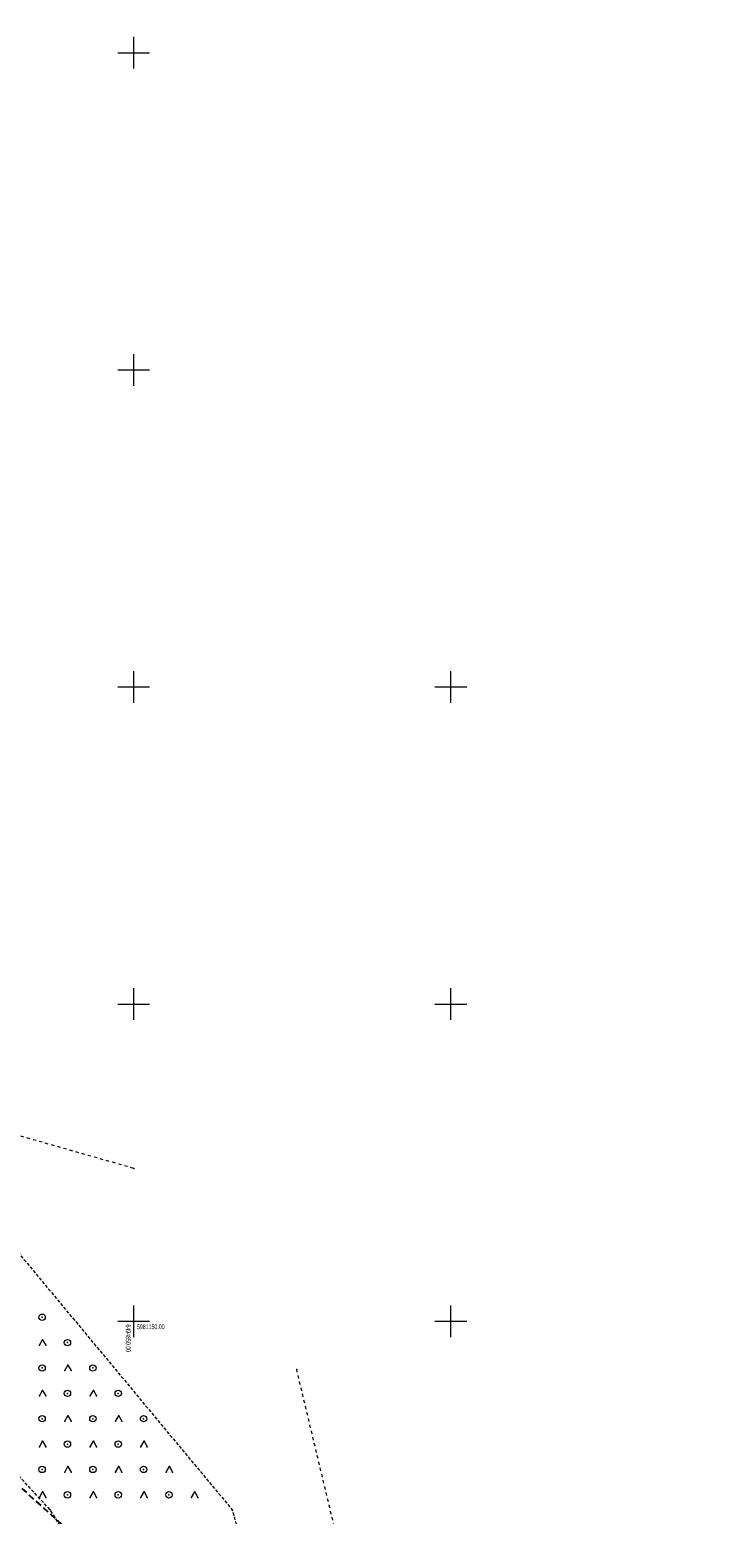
# Model space of a CAD drawing. Extents: x 6456700 to 6518119, y 5963420 to 5980059.
# Tile 95 of 256: x 6512102 to 6512212, y 5964669 to 5964903. Entities that reach past the tile are written whole.
import ezdxf
from ezdxf.enums import TextEntityAlignment as Align

# ---------------------------------------------------------------- set-up
doc = ezdxf.new("R2010")
doc.units = 0
doc.header["$MEASUREMENT"] = 0
for name, pattern in [('L_0_03', [1, 0.5, -0.5]), ('L_0_04', [1.5, 1, -0.5]), ('L_0_5A', [0.75, 0.5, -0.25])]:
    doc.linetypes.add(name, pattern=pattern)
doc.layers.get('0').update_dxf_attribs({"color": 2, "linetype": 'CONTINUOUS', "lineweight": 5})
for name, color, linetype, lineweight in [('218_kontur_uzytku_gruntowego', 96, 'L_0_03', 18), ('9mm Kreska ciągła', 252, 'CONTINUOUS', 9), ('siatka_krzyrzy', 7, 'CONTINUOUS', 18), ('teren_zalesiony', 7, 'CONTINUOUS', 18), ('Zakres', 7, 'CONTINUOUS', 18)]:
    doc.layers.add(name, color=color, linetype=linetype, lineweight=lineweight)
doc.styles.get("Standard").update_dxf_attribs({"font": 'txt', "width": 0.75})

# ---------------------------------------------------------------- blocks, each defined once
blk = doc.blocks.new('mdcp_nowa')
for p in [(6494849.99, 5981174.1), (6494875.69, 5981142.38)]:
    blk.add_point(p)
at = {"layer": '218_kontur_uzytku_gruntowego', "lineweight": 18, "flags": 128}
for points in [[(6494849.99, 5981174.1), (6494811.66, 5981185.02)], [(6494885.35, 5981102.08), (6494875.69, 5981142.38)]]:
    blk.add_lwpolyline(points, dxfattribs=at)
at = {"layer": 'siatka_krzyrzy', "linetype": 'Continuous', "lineweight": 18, "flags": 128}
for points in [[(6494850, 5981347.5), (6494850, 5981352.5)], [(6494847.5, 5981350), (6494852.5, 5981350)], [(6494850, 5981297.5), (6494850, 5981302.5)], [(6494847.5, 5981300), (6494852.5, 5981300)], [(6494850, 5981247.5), (6494850, 5981252.5)], [(6494900, 5981247.5), (6494900, 5981252.5)], [(6494847.5, 5981250), (6494852.5, 5981250)], [(6494897.5, 5981250), (6494902.5, 5981250)], [(6494850, 5981197.5), (6494850, 5981202.5)], [(6494900, 5981197.5), (6494900, 5981202.5)], [(6494847.5, 5981200), (6494852.5, 5981200)], [(6494897.5, 5981200), (6494902.5, 5981200)], [(6494850, 5981147.5), (6494850, 5981152.5)], [(6494900, 5981147.5), (6494900, 5981152.5)], [(6494847.5, 5981150), (6494852.5, 5981150)], [(6494897.5, 5981150), (6494902.5, 5981150)]]:
    blk.add_lwpolyline(points, dxfattribs=at)
at = {"layer": 'teren_zalesiony', "color": 7, "linetype": 'L_0_5A', "lineweight": 18, "flags": 128}
blk.add_lwpolyline([(6494872.19, 5981095.54), (6494855.83, 5981097.47), (6494845.33, 5981106.88), (6494836.82, 5981120.26), (6494828.12, 5981129.71), (6494819.54, 5981132.65), (6494802.27, 5981146.79), (6494790.45, 5981160.62), (6494777.93, 5981169.52), (6494764.89, 5981183.26), (6494749.38, 5981196.24), (6494734.96, 5981210.75), (6494728.54, 5981216.75), (6494735.43, 5981221.53), (6494735.01, 5981224.69), (6494722.19, 5981222.39), (6494712.46, 5981224.52), (6494714.22, 5981236.42), (6494712.82, 5981273.82), (6494713.85, 5981296.4), (6494713.31, 5981300.28), (6494735.77, 5981301.14), (6494811.66, 5981185.02), (6494865.53, 5981120.26)], close=True, dxfattribs=at)
at = {"layer": 'teren_zalesiony', "color": 7, "linetype": 'Continuous', "lineweight": 18, "flags": 128}
for points in [[(6494835.13, 5981146.22), (6494835.63, 5981147.09)], [(6494835.63, 5981147.09), (6494836.13, 5981146.22)], [(6494839.13, 5981142.22), (6494839.63, 5981143.09)], [(6494839.63, 5981143.09), (6494840.13, 5981142.22)], [(6494835.13, 5981138.22), (6494835.63, 5981139.09)], [(6494835.63, 5981139.09), (6494836.13, 5981138.22)], [(6494843.13, 5981138.22), (6494843.63, 5981139.09)], [(6494843.63, 5981139.09), (6494844.13, 5981138.22)], [(6494839.13, 5981134.22), (6494839.63, 5981135.09)], [(6494839.63, 5981135.09), (6494840.13, 5981134.22)], [(6494847.13, 5981134.22), (6494847.63, 5981135.09)], [(6494847.63, 5981135.09), (6494848.13, 5981134.22)], [(6494835.13, 5981130.22), (6494835.63, 5981131.09)], [(6494835.63, 5981131.09), (6494836.13, 5981130.22)], [(6494843.13, 5981130.22), (6494843.63, 5981131.09)], [(6494843.63, 5981131.09), (6494844.13, 5981130.22)], [(6494851.13, 5981130.22), (6494851.63, 5981131.09)], [(6494851.63, 5981131.09), (6494852.13, 5981130.22)], [(6494839.13, 5981126.22), (6494839.63, 5981127.09)], [(6494839.63, 5981127.09), (6494840.13, 5981126.22)], [(6494847.13, 5981126.22), (6494847.63, 5981127.09)], [(6494847.63, 5981127.09), (6494848.13, 5981126.22)], [(6494855.13, 5981126.22), (6494855.63, 5981127.09)], [(6494855.63, 5981127.09), (6494856.13, 5981126.22)], [(6494835.13, 5981122.22), (6494835.63, 5981123.09)], [(6494835.63, 5981123.09), (6494836.13, 5981122.22)], [(6494843.13, 5981122.22), (6494843.63, 5981123.09)], [(6494843.63, 5981123.09), (6494844.13, 5981122.22)], [(6494851.13, 5981122.22), (6494851.63, 5981123.09)], [(6494851.63, 5981123.09), (6494852.13, 5981122.22)], [(6494859.13, 5981122.22), (6494859.63, 5981123.09)], [(6494859.63, 5981123.09), (6494860.13, 5981122.22)]]:
    blk.add_lwpolyline(points, dxfattribs=at)
at = {"layer": 'teren_zalesiony', "color": 7, "linetype": 'Continuous', "lineweight": 18}
for centre in [(6494835.55, 5981150.63), (6494839.55, 5981146.63), (6494835.55, 5981142.63), (6494843.55, 5981142.63), (6494839.55, 5981138.63), (6494847.55, 5981138.63), (6494835.55, 5981134.63), (6494843.55, 5981134.63), (6494851.55, 5981134.63), (6494839.55, 5981130.63), (6494847.55, 5981130.63), (6494835.55, 5981126.63), (6494843.55, 5981126.63), (6494851.55, 5981126.63), (6494839.55, 5981122.63), (6494847.55, 5981122.63), (6494855.55, 5981122.63)]:
    blk.add_circle(centre, 0.5, dxfattribs=at)
at = {"layer": 'teren_zalesiony'}
for p in [(6494835.55, 5981150.63), (6494835.63, 5981147.09), (6494835.63, 5981147.09), (6494835.13, 5981146.22), (6494836.13, 5981146.22), (6494839.55, 5981146.63), (6494835.55, 5981142.63), (6494839.13, 5981142.22), (6494839.63, 5981143.09), (6494839.63, 5981143.09), (6494840.13, 5981142.22), (6494843.55, 5981142.63), (6494835.13, 5981138.22), (6494835.63, 5981139.09), (6494835.63, 5981139.09), (6494836.13, 5981138.22), (6494839.55, 5981138.63), (6494843.13, 5981138.22), (6494843.63, 5981139.09), (6494843.63, 5981139.09), (6494844.13, 5981138.22), (6494847.55, 5981138.63), (6494839.63, 5981135.09), (6494839.63, 5981135.09), (6494847.63, 5981135.09), (6494847.63, 5981135.09), (6494835.55, 5981134.63), (6494839.13, 5981134.22), (6494840.13, 5981134.22), (6494843.55, 5981134.63), (6494847.13, 5981134.22), (6494848.13, 5981134.22), (6494851.55, 5981134.63), (6494835.63, 5981131.09), (6494835.63, 5981131.09), (6494839.55, 5981130.63), (6494843.63, 5981131.09), (6494843.63, 5981131.09), (6494847.55, 5981130.63), (6494851.63, 5981131.09), (6494851.63, 5981131.09), (6494835.13, 5981130.22), (6494836.13, 5981130.22), (6494843.13, 5981130.22), (6494844.13, 5981130.22), (6494851.13, 5981130.22), (6494852.13, 5981130.22), (6494835.55, 5981126.63), (6494839.13, 5981126.22), (6494839.63, 5981127.09), (6494839.63, 5981127.09), (6494840.13, 5981126.22), (6494843.55, 5981126.63), (6494847.13, 5981126.22), (6494847.63, 5981127.09), (6494847.63, 5981127.09), (6494848.13, 5981126.22), (6494851.55, 5981126.63), (6494855.13, 5981126.22), (6494855.63, 5981127.09), (6494855.63, 5981127.09), (6494856.13, 5981126.22), (6494835.13, 5981122.22), (6494835.63, 5981123.09), (6494835.63, 5981123.09), (6494836.13, 5981122.22), (6494839.55, 5981122.63), (6494843.13, 5981122.22), (6494843.63, 5981123.09), (6494843.63, 5981123.09), (6494844.13, 5981122.22), (6494847.55, 5981122.63), (6494851.13, 5981122.22), (6494851.63, 5981123.09), (6494851.63, 5981123.09), (6494852.13, 5981122.22), (6494855.55, 5981122.63), (6494859.13, 5981122.22), (6494859.63, 5981123.09), (6494859.63, 5981123.09), (6494860.13, 5981122.22), (6494836.82, 5981120.26), (6494865.53, 5981120.26)]:
    blk.add_point(p, dxfattribs=at)
at = {"layer": 'Zakres', "linetype": 'L_0_04', "lineweight": 25, "flags": 128}
blk.add_lwpolyline([(6495113.77, 5985050.22), (6495121.12, 5984877.07), (6495125.76, 5984757.87), (6495129.89, 5984649.81), (6495141.08, 5984611.3), (6495145.77, 5984544.53), (6495147.36, 5984487.27), (6495157.22, 5984392.07), (6495162.95, 5984387.45), (6495180.24, 5984384.16), (6495229.5, 5984386.61), (6495251.65, 5984373.41), (6495258.77, 5984357.12), (6495255.44, 5984330.44), (6495250.77, 5984304.39), (6495252.21, 5984282.78), (6495255.46, 5984256.45), (6495254.94, 5984238.25), (6495266.4, 5984211), (6495277.24, 5984182.33), (6495294.2, 5984133.19), (6495300.94, 5984095.37), (6495313.24, 5984037.69), (6495317.44, 5983978.18), (6495300.35, 5983922.18), (6495282.35, 5983883.38), (6495266.21, 5983862.23), (6495242.03, 5983839.67), (6495211.11, 5983816.86), (6495158.26, 5983772.66), (6495130.6, 5983651.16), (6495116.31, 5983543.43), (6495129.51, 5983346.73), (6495134.58, 5983264.71), (6495139.64, 5983186.97), (6495193.25, 5983077.94), (6495199.2, 5983041.97), (6495206.23, 5983026), (6495208.96, 5983004.88), (6495202.27, 5982979.48), (6495202.42, 5982950.13), (6495209.35, 5982897.38), (6495215.97, 5982850.34), (6495228.6, 5982809.97), (6495226.85, 5982778.82), (6495225.04, 5982750.56), (6495220.26, 5982723.37), (6495226.54, 5982679.97), (6495206.06, 5982669.48), (6495192.68, 5982657.71), (6495184.57, 5982648.65), (6495174.78, 5982624.58), (6495164.23, 5982604.61), (6495150.7, 5982588.3), (6495137.69, 5982582.43), (6495118.26, 5982573.75), (6495100.35, 5982558.42), (6495090.36, 5982544.99), (6495075.87, 5982519.06), (6495060.83, 5982499.68), (6495049.41, 5982485.49), (6495035.07, 5982459.7), (6495006.7, 5982406.64), (6494980.89, 5982351.84), (6494944.35, 5982293.29), (6494925.72, 5982250.11), (6494905.2, 5982190.37), (6494898.43, 5982153.5), (6494879.51, 5982063.89), (6494864.14, 5981992.66), (6494816.93, 5981768.61), (6494777.79, 5981577.7), (6494739.84, 5981394.72), (6494718.65, 5981297.89), (6494716.45, 5981237.31), (6494738.62, 5981208.21), (6494776.48, 5981173.06), (6494817.16, 5981137.44), (6494847.63, 5981109.8), (6494877.39, 5981077.08), (6494912.75, 5981030.55), (6494916.06, 5981014.71), (6494903.86, 5980957.01), (6494916.13, 5980953.51), (6494892.32, 5980927.59), (6494850.7, 5980858.8), (6494806.81, 5980779.89), (6494785.1, 5980753.49), (6494715.22, 5980723.29), (6494679.96, 5980686.78), (6494651.35, 5980651.29), (6494549.14, 5980683.24), (6494511.84, 5980659.66), (6494443.61, 5980630.33), (6494428.78, 5980598.6), (6494431.58, 5980579.46), (6494420.56, 5980549.76), (6494416.45, 5980528.2), (6494403.86, 5980507.16), (6494388.89, 5980482.96), (6494365.32, 5980407.99), (6494335.67, 5980315.15), (6494332.29, 5980297.41), (6494335.1, 5980278.18), (6494347.25, 5980254.84), (6494336.79, 5980250.09), (6494300.04, 5980271.34), (6494320.8, 5980301.43), (6494336.81, 5980349.17), (6494344.85, 5980380.92), (6494360.85, 5980437.13), (6494374.18, 5980476.38), (6494386.14, 5980498.84), (6494403.02, 5980528.52), (6494411.33, 5980563.19), (6494420.84, 5980586.25), (6494420.25, 5980601.11), (6494434.95, 5980635.94), (6494446.75, 5980644.99), (6494465.77, 5980647.27), (6494513.02, 5980669.46), (6494507.85, 5980679.68), (6494547.89, 5980705.83), (6494570.06, 5980691.34), (6494636.17, 5980669.05), (6494706.14, 5980756.86), (6494742.78, 5980772.58), (6494798.53, 5980814.27), (6494826.12, 5980867.97), (6494849.57, 5980908.6), (6494845.35, 5980942.01), (6494853.94, 5980970.83), (6494891.08, 5980960.54), (6494890.11, 5980965.73), (6494903.94, 5981025.69), (6494869.98, 5981070.3), (6494770.97, 5981160.58), (6494728.18, 5981200.64), (6494706.13, 5981229.56), (6494707.94, 5981299.75), (6494728.84, 5981398.1), (6494767.06, 5981580.19), (6494806.17, 5981770.55), (6494854.36, 5981994.76), (6494869.73, 5982065.97), (6494888.61, 5982155.44), (6494891.67, 5982173.95), (6494895.82, 5982197.45), (6494916.38, 5982253.72), (6494935.47, 5982297.95), (6494954.97, 5982331.67), (6494972.09, 5982356.64), (6494997.76, 5982411.14), (6495026.29, 5982464.48), (6495041.09, 5982491.09), (6495052.99, 5982505.88), (6495067.51, 5982524.6), (6495081.94, 5982550.43), (6495092.99, 5982565.28), (6495112.86, 5982582.29), (6495133.59, 5982591.55), (6495144.48, 5982596.46), (6495155.87, 5982610.19), (6495165.7, 5982628.8), (6495175.96, 5982654.03), (6495185.62, 5982664.83), (6495200.4, 5982677.82), (6495212.49, 5982688.04), (6495209.64, 5982723.43), (6495215.22, 5982750.57), (6495216.87, 5982779.54), (6495218.31, 5982809.31), (6495206.86, 5982847.92), (6495199.44, 5982894.74), (6495192.11, 5982948.71), (6495190.16, 5982979.24), (6495183.47, 5983075.16), (6495129.79, 5983184.34), (6495124.6, 5983264.07), (6495119.53, 5983346.09), (6495106.27, 5983543.75), (6495120.74, 5983652.9), (6495148.75, 5983779.42), (6495204.15, 5983826.04), (6495273.41, 5983889.36), (6495288.53, 5983927.42), (6495300.83, 5983964.69), (6495303.91, 5983980.14), (6495301.32, 5984039.55), (6495291.1, 5984093.63), (6495284.5, 5984130.67), (6495267.84, 5984178.93), (6495257.12, 5984207.3), (6495244.96, 5984236.19), (6495244.79, 5984255.42), (6495242.25, 5984281.97), (6495240.71, 5984304.95), (6495245.55, 5984331.94), (6495248.51, 5984355.64), (6495243.77, 5984366.47), (6495226.98, 5984376.47), (6495179.54, 5984374.12), (6495158.61, 5984378.09), (6495147.7, 5984386.91), (6495137.38, 5984486.61), (6495135.78, 5984544.04), (6495131.18, 5984609.54), (6495119.95, 5984648.2), (6495115.76, 5984757.49), (6495111.12, 5984876.67), (6495103.73, 5985050.93), (6495109.36, 5985081.73), (6495120.41, 5985085.88)], close=True, dxfattribs=at)
at = {"layer": 'siatka_krzyrzy', "lineweight": 15, "width": 0.66}
blk.add_text('6494850.00', height=0.75, rotation=270, dxfattribs=at).set_placement((6494849.5, 5981149.5), align=Align.TOP_LEFT)
blk.add_text('5981150.00', height=0.75, dxfattribs=at).set_placement((6494850.5, 5981149.5), align=Align.TOP_LEFT)

msp = doc.modelspace()

# ---------------------------------------------------------------- block references
at = {"linetype": 'ByBlock'}
msp.add_blockref('mdcp_nowa', (17268.786, -16450.998), dxfattribs=at)

# ---------------------------------------------------------------- next in the draw order: hatches: boundary and pattern name
at = {"layer": '9mm Kreska ciągła'}
h = msp.add_hatch(dxfattribs=at)
h.set_pattern_fill('ANSI37', color=256, scale=4)
h.set_pattern_definition([(45, (6511391.7311, 5964414.95413), (-0.3535534, 0.3535534), []), (135, (6511391.7311, 5964414.95413), (-0.3535534, -0.3535534), [])])
h.paths.add_polyline_path([(6511984.082, 5964771.402), (6511986.655, 5964773.776), (6512013.817, 5964744.33, 0.0257422), (6512032.026, 5964726.523), (6512141.367, 5964630.089, -0.0682613), (6512159.562, 5964608.994), (6512175.935, 5964583.751, -0.215922), (6512180.47, 5964553.766), (6512164.353, 5964496.691, 0.1789139), (6512164.804, 5964490.987, 0.5450908), (6512169.798, 5964490.285), (6512163.387, 5964482.863, 0.3715912), (6512163.389, 5964486.781, -0.251667), (6512160.985, 5964497.642), (6512177.102, 5964554.717, 0.215922), (6512172.999, 5964581.847), (6512156.625, 5964607.09, 0.0682613), (6512139.052, 5964627.464), (6512029.711, 5964723.898, -0.0257422), (6512011.245, 5964741.957)])

doc.saveas('drawing.dxf')
